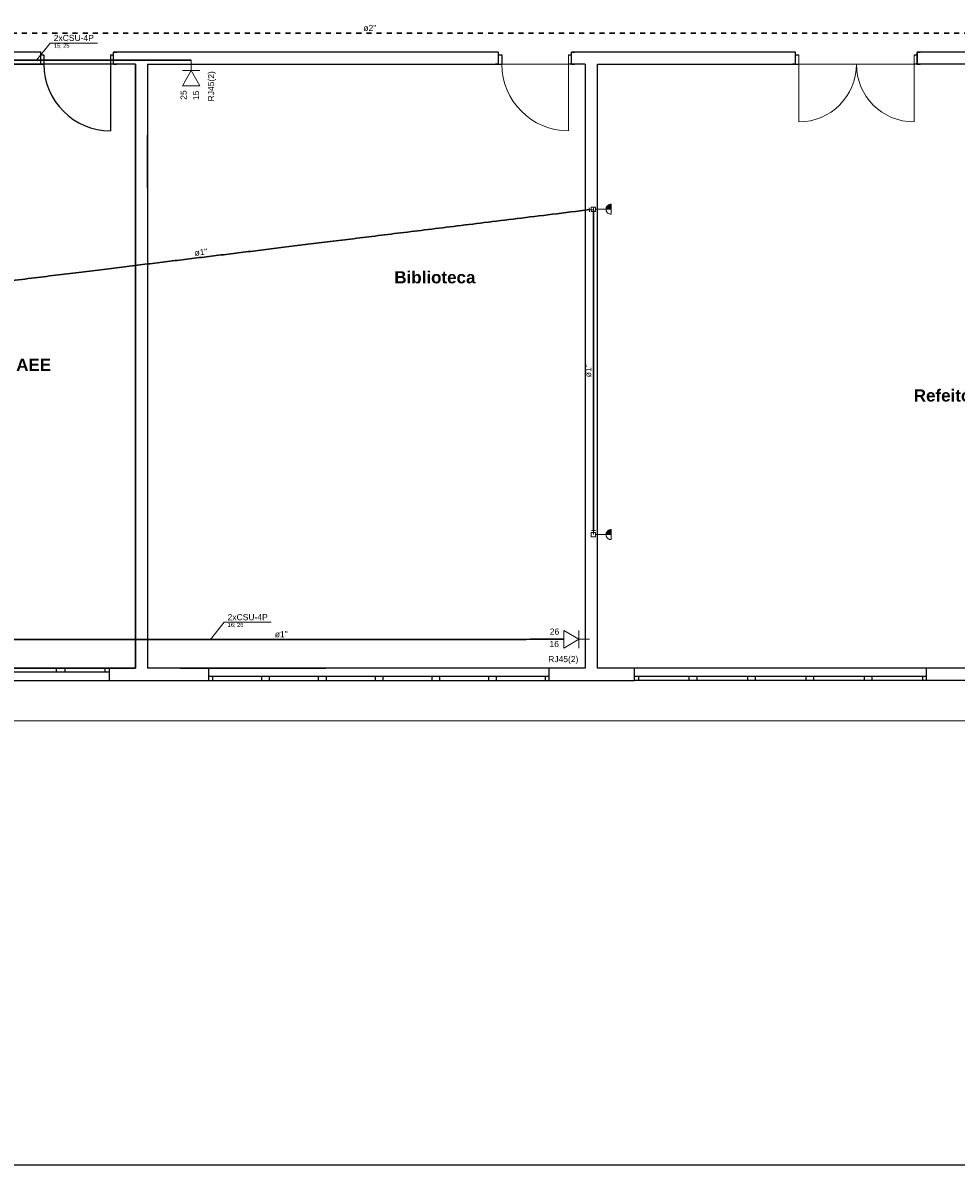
# Model space of a CAD drawing. Header units: millimetres. Extents: x 55082 to 85113, y -5867 to -946.
# Tile 68 of 77: x 81527 to 82678, y -5866 to -4457. Entities that reach past the tile are written whole.
import ezdxf

# ---------------------------------------------------------------- set-up
doc = ezdxf.new("R2010")
doc.units = ezdxf.units.MM
doc.header["$MEASUREMENT"] = 0
doc.linetypes.add('JIS_02_1.2', pattern=[0.25, 0.125, -0.125])
for name, color, linetype, lineweight in [('CE-Condutos', 5, 'Continuous', 30), ('CE-Conexões', 9, 'Continuous', 5), ('CE-Textos conduto', 7, 'Continuous', 5), ('CE-Textos fios', 7, 'Continuous', 5), ('FINA', 8, 'Continuous', 5), ('P-SIMBOL', 5, 'Continuous', 20), ('Textos', 7, 'Continuous', 5)]:
    doc.layers.add(name, color=color, linetype=linetype, lineweight=lineweight)
doc.layers.add('M-6', color=6, linetype='Continuous')
doc.styles.add('Arial', font='arial.ttf')
doc.styles.add('ArialN', font='arialbd.ttf')

msp = doc.modelspace()

# ---------------------------------------------------------------- hatches: boundary and pattern name
at = {"layer": 'P-SIMBOL', "linetype": 'Continuous'}
for points in [[(82246.1, -4686.9), (82246.1, -4686.9), (82252.4, -4686.9), (82252.4, -4686.9), (82252.4, -4680.7), (82251.3, -4680.8), (82250.1, -4681.1), (82249.2, -4681.6), (82248.5, -4682.1), (82248, -4682.7), (82247.2, -4683.5), (82246.7, -4684.5), (82246.3, -4685.5)], [(82246.1, -5088.3), (82246.1, -5088.3), (82252.4, -5088.3), (82252.4, -5088.3), (82252.4, -5082), (82251.3, -5082.2), (82250.1, -5082.5), (82249.2, -5082.9), (82248.5, -5083.4), (82248, -5084), (82247.2, -5084.9), (82246.7, -5085.8), (82246.3, -5086.9)]]:
    msp.add_hatch(color=256, dxfattribs=at).paths.add_polyline_path(points)

# ---------------------------------------------------------------- linework, layer by layer
for p, q in [((81548.8, -4493.2), (80674.9, -4493.2)), ((81548.8, -4493.2), (81545.1, -4493.2)), ((81548.8, -4508.2), (81548.8, -4493.2)), ((81548.8, -4508.2), (81548.8, -4493.2)), ((81638.8, -4493.2), (81642.5, -4493.2)), ((81638.8, -4508.2), (81638.8, -4493.2)), ((81638.8, -4508.2), (81638.8, -4493.2)), ((82113.7, -4493.2), (81638.8, -4493.2)), ((82113.7, -4493.2), (82110, -4493.2)), ((82113.7, -4508.2), (82113.7, -4493.2)), ((82113.7, -4508.2), (82113.7, -4493.2)), ((82203.7, -4493.2), (82207.4, -4493.2)), ((82203.7, -4508.2), (82203.7, -4493.2)), ((82203.7, -4508.2), (82203.7, -4493.2)), ((82480.1, -4493.2), (82203.7, -4493.2)), ((82480.1, -4493.2), (82476.4, -4493.2)), ((82480.1, -4508.2), (82480.1, -4493.2)), ((82480.1, -4508.2), (82480.1, -4493.2)), ((82630.1, -4493.2), (82633.8, -4493.2)), ((82630.1, -4508.2), (82630.1, -4493.2)), ((82630.1, -4493.2), (82630.1, -4508.2)), ((81548.8, -4508.2), (81545.1, -4508.2)), ((81548.8, -4496.7), (81552.8, -4496.7)), ((81552.8, -4496.7), (81552.8, -4508.2)), ((81634.8, -4496.7), (81638.8, -4496.7)), ((81634.8, -4496.7), (81634.8, -4590.2)), ((81665.6, -4508.2), (81634.8, -4508.2)), ((81638.8, -4508.2), (81642.5, -4508.2)), ((81680.6, -4508.2), (81680.6, -5253.2)), ((82113.7, -4508.2), (82110, -4508.2)), ((82113.7, -4496.7), (82117.7, -4496.7)), ((82117.7, -4496.7), (82117.7, -4508.2)), ((82199.7, -4496.7), (82203.7, -4496.7)), ((82220.6, -4508.2), (82199.7, -4508.2)), ((82203.7, -4508.2), (82207.4, -4508.2)), ((82480.1, -4508.2), (82476.4, -4508.2)), ((82480.1, -4496.7), (82484.1, -4496.7)), ((82626.1, -4496.7), (82630.1, -4496.7)), ((82795.6, -4508.2), (82626.1, -4508.2)), ((82630.1, -4508.2), (82633.8, -4508.2)), ((81680.6, -4660.8), (81680.6, -4595.8)), ((81633.4, -5253.2), (81295.6, -5253.2)), ((81568.4, -5258.2), (81568.4, -5253.2)), ((81578.4, -5253.2), (81578.4, -5258.2)), ((81628.4, -5258.2), (81628.4, -5253.2)), ((81633.4, -5253.2), (81633.4, -5268.2)), ((81633.4, -5253.2), (81633.4, -5268.2)), ((81720.6, -5253.2), (81900.6, -5253.2)), ((81756.2, -5268.2), (81756.2, -5253.2)), ((82176.2, -5253.2), (81756.2, -5253.2)), ((81756.2, -5268.2), (81756.2, -5253.2)), ((82176.2, -5268.2), (82176.2, -5253.2)), ((82176.2, -5268.2), (82176.2, -5253.2)), ((82641.5, -5253.2), (82235.6, -5253.2)), ((82281.5, -5268.2), (82281.5, -5253.2)), ((82281.5, -5268.2), (82281.5, -5253.2)), ((82641.5, -5268.2), (82641.5, -5253.2)), ((82641.5, -5268.2), (82641.5, -5253.2)), ((81633.4, -5258.2), (81333.4, -5258.2)), ((82176.2, -5263.2), (81756.2, -5263.2)), ((81761.2, -5268.2), (81761.2, -5263.2)), ((81821.2, -5263.2), (81821.2, -5268.2)), ((81831.2, -5268.2), (81831.2, -5263.2)), ((81891.2, -5263.2), (81891.2, -5268.2)), ((81901.2, -5268.2), (81901.2, -5263.2)), ((81961.2, -5263.2), (81961.2, -5268.2)), ((81971.2, -5268.2), (81971.2, -5263.2)), ((82031.2, -5263.2), (82031.2, -5268.2)), ((82041.2, -5268.2), (82041.2, -5263.2)), ((82101.2, -5263.2), (82101.2, -5268.2)), ((82111.2, -5268.2), (82111.2, -5263.2)), ((82171.2, -5263.2), (82171.2, -5268.2)), ((82641.5, -5263.2), (82281.5, -5263.2)), ((83581.2, -5268.2), (82281.5, -5268.2)), ((82286.5, -5268.2), (82286.5, -5263.2)), ((82348.5, -5263.2), (82348.5, -5268.2)), ((82358.5, -5268.2), (82358.5, -5263.2)), ((82420.5, -5263.2), (82420.5, -5268.2)), ((82430.5, -5268.2), (82430.5, -5263.2)), ((82492.5, -5263.2), (82492.5, -5268.2)), ((82502.5, -5268.2), (82502.5, -5263.2)), ((82564.5, -5263.2), (82564.5, -5268.2)), ((82574.5, -5268.2), (82574.5, -5263.2)), ((82636.5, -5263.2), (82636.5, -5268.2))]:
    msp.add_line(p, q)
for points in [[(82810.6, -4493.2), (82630.1, -4493.2)], [(81295.6, -4508.2), (81552.8, -4508.2)], [(81665.6, -4508.2), (81665.6, -5253.2)], [(81680.6, -4508.2), (82117.7, -4508.2)], [(82220.6, -4508.2), (82220.6, -5253.2)], [(82235.6, -5253.2), (82235.6, -4508.2)], [(82235.6, -4508.2), (82484.1, -4508.2)], [(81665.6, -5253.2), (81633.4, -5253.2)], [(81756.2, -5253.2), (81680.6, -5253.2)], [(82220.6, -5253.2), (82176.2, -5253.2)], [(82693.1, -5253.2), (82641.5, -5253.2)], [(81232.9, -5268.2), (81633.4, -5268.2)], [(81633.4, -5268.2), (82281.5, -5268.2)]]:
    msp.add_lwpolyline(points)
msp.add_lwpolyline([(81295.6, -4508.2), (81295.6, -5253.2), (81665.6, -5253.2), (81665.6, -4508.2)], close=True)
msp.add_arc((81634.8, -4508.2), 82, 180, 270)
at = {"layer": 'CE-Condutos', "linetype": 'JIS_02_1.2', "ltscale": 50}
msp.add_spline([(83344.4, -4469.8), (83210.4, -4469.8), (83084.9, -4469.8), (82967.4, -4469.8), (82857.3, -4469.8), (82753.8, -4469.8), (82656.5, -4469.8), (82564.7, -4469.8), (82477.7, -4469.8), (82395.1, -4469.8), (82316.1, -4469.8), (82240.2, -4469.8), (82166.7, -4469.8), (82095, -4469.8), (82024.6, -4469.8), (81954.8, -4469.8), (81885, -4469.8), (81814.6, -4469.8), (81742.9, -4469.8), (81669.4, -4469.8), (81593.5, -4469.8), (81514.5, -4469.8), (81431.9, -4469.8), (81344.9, -4469.8), (81253.1, -4469.8), (81155.8, -4469.8), (81052.3, -4469.8), (80942.2, -4469.8), (80824.7, -4469.8), (80699.2, -4469.8), (80565.2, -4469.8)], degree=3, dxfattribs=at)
at = {"layer": 'CE-Condutos', "linetype": 'Continuous', "ltscale": 50}
for points in [[(81352.9, -4503.2), (81371.3, -4503.2), (81388.6, -4503.2), (81404.8, -4503.2), (81419.9, -4503.2), (81434.2, -4503.2), (81447.5, -4503.2), (81460.1, -4503.2), (81472.1, -4503.2), (81483.4, -4503.2), (81494.2, -4503.2), (81504.6, -4503.2), (81514.7, -4503.2), (81524.5, -4503.2), (81534.2, -4503.2), (81543.7, -4503.2), (81553.3, -4503.2), (81562.9, -4503.2), (81572.7, -4503.2), (81582.8, -4503.2), (81593.2, -4503.2), (81604, -4503.2), (81615.3, -4503.2), (81627.3, -4503.2), (81639.9, -4503.2), (81653.3, -4503.2), (81667.5, -4503.2), (81682.6, -4503.2), (81698.8, -4503.2), (81716.1, -4503.2), (81734.5, -4503.2)], [(81268.8, -4805.1), (81314.9, -4799.4), (81358.1, -4794.1), (81398.6, -4789.1), (81436.5, -4784.5), (81472.1, -4780.1), (81505.6, -4776), (81537.3, -4772.1), (81567.2, -4768.4), (81595.7, -4764.9), (81622.9, -4761.6), (81649, -4758.4), (81674.3, -4755.3), (81699, -4752.2), (81723.2, -4749.3), (81747.3, -4746.3), (81771.3, -4743.4), (81795.6, -4740.4), (81820.3, -4737.4), (81845.6, -4734.2), (81871.7, -4731), (81898.9, -4727.7), (81927.4, -4724.2), (81957.3, -4720.5), (81988.9, -4716.6), (82022.4, -4712.5), (82058.1, -4708.1), (82096, -4703.5), (82136.5, -4698.5), (82179.7, -4693.2), (82225.8, -4687.5)], [(82230.6, -5083.3), (82230.6, -5064.4), (82230.6, -5046.7), (82230.6, -5030), (82230.6, -5014.5), (82230.6, -4999.8), (82230.6, -4986), (82230.6, -4973), (82230.6, -4960.7), (82230.6, -4948.9), (82230.6, -4937.7), (82230.6, -4926.9), (82230.6, -4916.5), (82230.6, -4906.3), (82230.6, -4896.2), (82230.6, -4886.3), (82230.6, -4876.3), (82230.6, -4866.3), (82230.6, -4856.1), (82230.6, -4845.7), (82230.6, -4834.9), (82230.6, -4823.6), (82230.6, -4811.9), (82230.6, -4799.6), (82230.6, -4786.5), (82230.6, -4772.7), (82230.6, -4758.1), (82230.6, -4742.5), (82230.6, -4725.9), (82230.6, -4708.2), (82230.6, -4689.3)], [(81322.6, -5217.9), (81363.8, -5217.9), (81402.5, -5217.8), (81438.9, -5217.8), (81473.1, -5217.8), (81505.3, -5217.8), (81535.7, -5217.8), (81564.5, -5217.8), (81591.9, -5217.8), (81618, -5217.8), (81643, -5217.7), (81667.1, -5217.7), (81690.5, -5217.7), (81713.3, -5217.7), (81735.8, -5217.7), (81758.1, -5217.7), (81780.5, -5217.7), (81802.9, -5217.7), (81825.8, -5217.7), (81849.2, -5217.7), (81873.3, -5217.7), (81898.3, -5217.6), (81924.4, -5217.6), (81951.8, -5217.6), (81980.6, -5217.6), (82011, -5217.6), (82043.2, -5217.6), (82077.4, -5217.6), (82113.8, -5217.6), (82152.4, -5217.5), (82193.7, -5217.5)]]:
    msp.add_spline(points, degree=3, dxfattribs=at)
at = {"layer": 'CE-Conexões'}
for p, q in [((82226, -4690), (82225.4, -4685.1)), ((82230.6, -4686.9), (82225.7, -4687.6)), ((82233.1, -4689.3), (82228.1, -4689.3)), ((82230.6, -4684.3), (82230.6, -4689.3)), ((82228.1, -5083.3), (82233.1, -5083.3)), ((82230.6, -5088.3), (82230.6, -5083.3))]:
    msp.add_line(p, q, dxfattribs=at)
at = {"layer": 'CE-Textos fios'}
for p, q in [((81543.7, -4503.2), (81560.6, -4482)), ((81560.6, -4482), (81618.7, -4482)), ((81758.1, -5217.7), (81775.1, -5196.5)), ((81775.1, -5196.5), (81833.1, -5196.5))]:
    msp.add_line(p, q, dxfattribs=at)
at = {"layer": 'FINA'}
for p, q in [((82199.7, -4496.7), (82199.7, -4590.2)), ((82484.1, -4496.7), (82484.1, -4579.2)), ((82626.1, -4496.7), (82626.1, -4579.2))]:
    msp.add_line(p, q, dxfattribs=at)
for points in [[(81680.6, -4508.2), (81680.6, -5253.2), (82220.6, -5253.2), (82220.6, -4508.2)], [(83095.6, -5253.2), (83095.6, -4548.2), (82795.6, -4548.2), (82795.6, -4508.2), (82235.6, -4508.2), (82235.6, -5253.2)]]:
    msp.add_lwpolyline(points, close=True, dxfattribs=at)
msp.add_lwpolyline([(83900.6, -5268.2), (83900.6, -5318.2), (80090.6, -5318.2), (80090.6, -5268.2)], dxfattribs=at)
for centre, radius, start, end in [((82199.7, -4508.2), 82, 180, 270), ((82484.1, -4508.2), 71, 270, 0), ((82626.1, -4508.2), 71, 180, 270)]:
    msp.add_arc(centre, radius, start, end, dxfattribs=at)
at = {"layer": 'M-6'}
msp.add_line((85112.7, -5866.1), (79342.7, -5866.1), dxfattribs=at)
at = {"layer": 'P-SIMBOL'}
for p, q in [((81734.5, -4503.2), (81734.5, -4516)), ((81723.7, -4534.8), (81734.5, -4516)), ((81745.3, -4516), (81723.7, -4516)), ((81734.5, -4516), (81745.3, -4534.8)), ((81745.3, -4534.8), (81723.7, -4534.8)), ((82228, -4689.6), (82228, -4684.3)), ((82228, -4684.3), (82233.3, -4684.3)), ((82233.3, -4689.6), (82228, -4689.6)), ((82233.3, -4684.3), (82233.3, -4689.6)), ((82246.1, -4686.9), (82233.3, -4686.9)), ((82246.1, -4686.9), (82252.4, -4686.9)), ((82252.4, -4680.7), (82252.4, -4693.2)), ((82228, -5090.9), (82228, -5085.6)), ((82228, -5085.6), (82233.3, -5085.6)), ((82233.3, -5085.6), (82233.3, -5090.9)), ((82252.4, -5082), (82252.4, -5094.5)), ((82233.3, -5090.9), (82228, -5090.9)), ((82246.1, -5088.3), (82233.3, -5088.3)), ((82246.1, -5088.3), (82252.4, -5088.3)), ((82194, -5228.3), (82194, -5206.7)), ((82194, -5206.7), (82212.8, -5217.5)), ((82212.8, -5228.3), (82212.8, -5206.7)), ((82212.8, -5217.5), (82194, -5228.3)), ((82225.6, -5217.5), (82212.8, -5217.5))]:
    msp.add_line(p, q, dxfattribs=at)
for points in [[(82252.4, -4680.7), (82251.3, -4680.8), (82250.3, -4681.1), (82249.3, -4681.5), (82248.4, -4682.2), (82247.6, -4682.9), (82247, -4683.8), (82246.5, -4684.8), (82246.2, -4685.9), (82246.1, -4686.9), (82246.2, -4688), (82246.5, -4689.1), (82247, -4690.1), (82247.6, -4691), (82248.4, -4691.7), (82249.3, -4692.4), (82250.3, -4692.8), (82251.3, -4693.1), (82252.4, -4693.2)], [(82252.4, -5082), (82251.3, -5082.1), (82250.3, -5082.4), (82249.3, -5082.9), (82248.4, -5083.5), (82247.6, -5084.3), (82247, -5085.2), (82246.5, -5086.1), (82246.2, -5087.2), (82246.1, -5088.3), (82246.2, -5089.4), (82246.5, -5090.4), (82247, -5091.4), (82247.6, -5092.3), (82248.4, -5093.1), (82249.3, -5093.7), (82250.3, -5094.2), (82251.3, -5094.4), (82252.4, -5094.5)]]:
    msp.add_lwpolyline(points, dxfattribs=at)

# ---------------------------------------------------------------- texts
at = {"layer": 'CE-Textos conduto', "insert": (81954.8, -4467.3), "char_height": 7.5, "width": 31.898, "attachment_point": 8, "line_spacing_factor": 0.6, "style": 'Arial'}
msp.add_mtext('ø2"', dxfattribs=at)
at = {"layer": 'CE-Textos conduto', "char_height": 7.5, "width": 31.898, "attachment_point": 8, "line_spacing_factor": 0.6, "style": 'Arial'}
for insert, rotation in [((81747, -4743.8), 7.0015), ((82228.1, -4886.3), 90.0002), ((81845.6, -5215.1), 0.0229)]:
    msp.add_mtext('ø1"', dxfattribs=dict(at, insert=insert, rotation=rotation))
at = {"layer": 'CE-Textos fios', "attachment_point": 7, "line_spacing_factor": 0.6, "style": 'Arial'}
for s, insert, char_height, width in [('2xCSU-4P', (81564.9, -4479.5), 7.5, 98.998), ('15; 25', (81564.9, -4488.6), 5, 38.826), ('2xCSU-4P', (81779.4, -5194), 7.5, 98.998), ('16; 26', (81779.4, -5203.1), 5, 38.826)]:
    msp.add_mtext(s, dxfattribs=dict(at, insert=insert, char_height=char_height, width=width))
at = {"layer": 'FINA', "char_height": 15, "attachment_point": 1, "style": 'ArialN'}
for s, insert, width in [('Biblioteca', (81985, -4763.4), 200.259), ('Sala - AEE', (81456.9, -4871.4), 209.634), ('Refeitório', (82625.8, -4909.2), 195.572)]:
    msp.add_mtext(s, dxfattribs=dict(at, insert=insert, width=width))
at = {"layer": 'Textos', "char_height": 7.5, "attachment_point": 9, "rotation": 90.0002, "line_spacing_factor": 0.6, "style": 'Arial'}
for s, insert, width in [('RJ45(2)', (81765, -4516.7), 74.52), ('25', (81728.9, -4540.3), 23.3), ('15', (81744.2, -4540.7), 23.3)]:
    msp.add_mtext(s, dxfattribs=dict(at, insert=insert, width=width))
at = {"layer": 'Textos', "char_height": 7.5, "attachment_point": 9, "line_spacing_factor": 0.6, "style": 'Arial'}
for s, insert, width in [('26', (82188.5, -5211.8), 23.3), ('16', (82188.1, -5227.2), 23.3), ('RJ45(2)', (82212.1, -5247.9), 74.52)]:
    msp.add_mtext(s, dxfattribs=dict(at, insert=insert, width=width))

doc.saveas('drawing.dxf')
